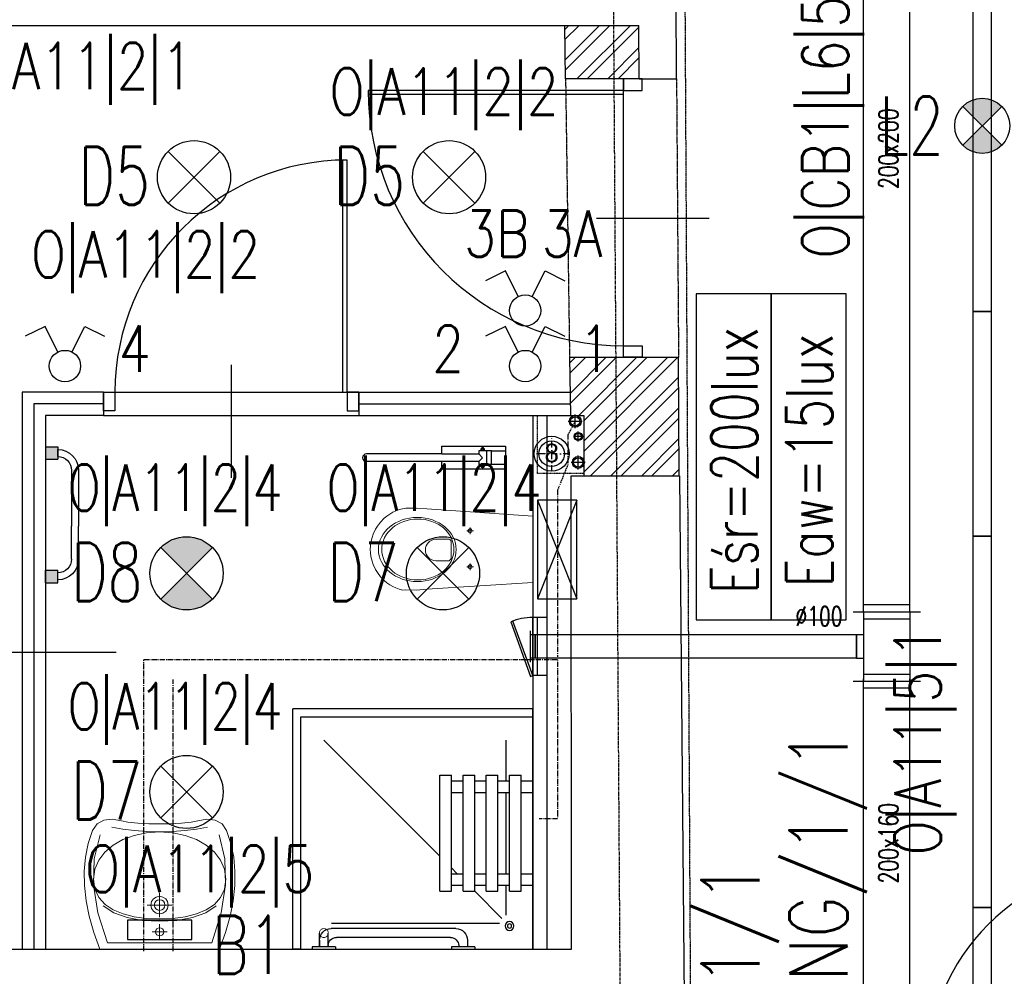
# Model space of a CAD drawing. Header units: inches. Extents: x -281236 to -70395, y 38777 to 102341.
# Tile 153 of 244: x -142470 to -142046, y 59903 to 60315. Entities that reach past the tile are written whole.
import ezdxf
from ezdxf.enums import TextEntityAlignment as Align

# ---------------------------------------------------------------- set-up
doc = ezdxf.new("R2010")
doc.units = ezdxf.units.IN
doc.header["$MEASUREMENT"] = 0
for name, pattern in [('00-inst$0$DASHDOT', [1, 0.5, -0.25, 0, -0.25]), ('CENTER', [2, 1.25, -0.25, 0.25, -0.25]), ('DASHDOT', [1, 0.5, -0.25, 0, -0.25]), ('DASHED', [0.75, 0.5, -0.25]), ('DASHED2', [0.375, 0.25, -0.125]), ('DIVIDE', [31.75, 12.7, -6.35, 0, -6.35, 0, -6.35])]:
    doc.linetypes.add(name, pattern=pattern)
doc.layers.get('0').update_dxf_attribs({"color": 101})
for name, color, linetype in [('Drz---drzwi', 5, 'Continuous'), ('E-90', 6, 'Continuous'), ('E35', 6, 'Continuous'), ('E50', 3, 'Continuous'), ('Ins-kan', 54, 'Continuous'), ('Ins-went', 141, 'Continuous'), ('Ins-wod', 152, 'Continuous'), ('Mw-wc-rury', 160, 'DASHDOT'), ('Os-osie glowne', 8, 'CENTER'), ('piony_K_nr', 240, 'Continuous'), ('Sc-cegla pelna', 32, 'Continuous'), ('Sc-cegla pelna-hatch', 8, 'Continuous'), ('Sc-gazobeton', 45, 'Continuous'), ('Sc-gk', 120, 'Continuous'), ('Sc-gk-hatch', 8, 'Continuous'), ('Sc-nad', 5, 'DASHED2'), ('Sc-nadproza kon', 5, 'DASHED2'), ('stelaż_wc', 64, 'Continuous'), ('Suf-widok', 8, 'Continuous'), ('W-otwor-strop', 126, 'Continuous'), ('Wyp-grzejniki', 56, 'Continuous'), ('Wyp-meble', 155, 'Continuous'), ('Wyp-sanitar', 131, 'Continuous')]:
    doc.layers.add(name, color=color, linetype=linetype)
doc.styles.add('ROMANS', font='romans', dxfattribs={"width": 0.85})
doc.styles.add('tab-bud$0$ROMANS', font='romans', dxfattribs={"width": 0.7})
doc.styles.add('TYTUL2', font='ARIAL.TTF')
doc.linetypes.add('BATTING', pattern='A,0.0001,-0.1,[134,ltypeshp.shx,S=0.1,R=0,X=-0.1,Y=0],-0.2,[134,ltypeshp.shx,S=0.1,R=180,X=0.1,Y=0],-0.1', length=0.4001)
pattern_1 = [(45, (2.823071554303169e-09, 7.275957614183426e-12), (-6.629126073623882, 6.629126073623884), []), (45, (4.419417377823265, 7.275957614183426e-12), (-6.629126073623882, 6.629126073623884), [])]

# ---------------------------------------------------------------- blocks, each defined once
blk = doc.blocks.new('_0630_BRODZIK_NIEPELNOSPRAWNI')
for p, q in [((27.5145487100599, -5), (27.5145487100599, 0)), ((32.5145487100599, -5), (32.5145487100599, 0)), ((67.5145487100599, -5.000000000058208), (67.5145487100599, -5.820766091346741e-11)), ((72.5145487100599, -5.000000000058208), (72.5145487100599, -5.820766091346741e-11)), ((25.0145487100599, -10), (25.0145487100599, -5)), ((25.0145487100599, -5), (75.0145487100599, -5)), ((75.0145487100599, -10), (75.0145487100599, -5)), ((27.5145487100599, -11.55817966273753), (14.61417230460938, -11.55817966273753)), ((25.0145487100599, -10), (75.0145487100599, -10)), ((27.5145487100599, -15), (27.5145487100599, -10)), ((32.5145487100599, -15), (32.5145487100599, -10)), ((67.5145487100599, -11.55817966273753), (32.5145487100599, -11.55817966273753)), ((67.5145487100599, -15.00000000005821), (67.5145487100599, -10.00000000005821)), ((72.5145487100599, -15.00000000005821), (72.5145487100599, -10.00000000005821)), ((90.02909742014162, -11.55817966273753), (72.5145487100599, -11.55817966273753)), ((11.24549740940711, -86.65147187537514), (11.24549740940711, -14.30211374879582)), ((25.0145487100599, -25.01347514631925), (13.26359198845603, -13.26302274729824)), ((25.0145487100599, -20), (25.0145487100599, -15)), ((25.0145487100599, -15), (75.0145487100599, -15)), ((75.0145487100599, -20), (75.0145487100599, -15)), ((25.0145487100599, -20), (75.0145487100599, -20)), ((27.5145487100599, -25), (27.5145487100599, -20)), ((32.5145487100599, -25), (32.5145487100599, -20)), ((67.5145487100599, -25.00000000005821), (67.5145487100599, -20.00000000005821)), ((72.5145487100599, -25.00000000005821), (72.5145487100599, -20.00000000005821)), ((1.049999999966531, -25), (0.04999999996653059, -25)), ((1.049999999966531, -25), (1.049999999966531, -35)), ((25.0145487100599, -30), (25.0145487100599, -25)), ((25.0145487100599, -25), (75.0145487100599, -25)), ((75.0145487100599, -30), (75.0145487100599, -25)), ((3.849999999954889, -28.10000000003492), (1.049999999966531, -28.10000000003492)), ((1.549999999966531, -31.90000000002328), (1.049999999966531, -31.90000000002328)), ((8.849999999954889, -33.10000000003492), (8.849999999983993, -86.90000000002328)), ((25.0145487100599, -30), (75.0145487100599, -30)), ((27.5145487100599, -35), (27.5145487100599, -30)), ((32.50521209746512, -35), (32.50521209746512, -30)), ((32.5145487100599, -32.51315326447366), (32.50521209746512, -32.50381705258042)), ((32.5145487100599, -35), (32.5145487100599, -30)), ((35.00150217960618, -35), (32.5145487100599, -32.51315326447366)), ((67.5145487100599, -35.00000000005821), (67.5145487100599, -30.00000000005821)), ((72.5145487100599, -35.00000000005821), (72.5145487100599, -30.00000000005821)), ((1.049999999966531, -35), (0.04999999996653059, -35)), ((5.049999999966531, -35.40000000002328), (5.049999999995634, -84.60000000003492)), ((25.0145487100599, -40), (25.0145487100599, -35)), ((25.0145487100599, -35), (75.0145487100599, -35)), ((75.0145487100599, -40), (75.0145487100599, -35)), ((25.0145487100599, -40), (75.0145487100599, -40)), ((90.02909742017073, -90.02523358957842), (40.00171677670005, -40)), ((1.049999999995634, -85.00000000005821), (0.04999999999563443, -85.00000000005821)), ((1.049999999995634, -85.00000000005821), (1.049999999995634, -95.00000000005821)), ((1.049999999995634, -88.10000000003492), (6.949999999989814, -88.07500000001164)), ((1.549999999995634, -88.10000000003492), (1.049999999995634, -88.10000000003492)), ((1.049999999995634, -91.90000000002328), (6.949999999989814, -91.92500000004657)), ((3.849999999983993, -91.90000000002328), (1.049999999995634, -91.90000000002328))]:
    blk.add_line(p, q)
blk.add_lwpolyline([(0, 0), (100.0000000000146, 0), (100.0000000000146, -100), (0, -100)], close=True)
at = {"linetype": 'DASHED', "ltscale": 0.5}
blk.add_lwpolyline([(103.5000000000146, 0), (103.5000000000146, -103.5), (0, -103.5)], dxfattribs=at)
for points in [[(100.0000000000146, 0), (103.5000000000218, 0)], [(1.049999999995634, -95.00000000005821), (0.0458230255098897, -95.00048435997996)], [(0, -100), (0, -103.5)]]:
    blk.add_lwpolyline(points)
at = {"const_width": 0.35}
blk.add_lwpolyline([(6.949999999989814, -88.07500000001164, 1), (6.949999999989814, -91.92500000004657, 1)], format="xyb", close=True, dxfattribs=at)
for radius in [1.900505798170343, 0.900505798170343]:
    blk.add_circle((9.999999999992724, -10.0000000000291), radius)
for centre, radius, start, end in [((3.849999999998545, -33.10000000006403), 5, 0, 90), ((1.550000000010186, -35.40000000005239), 3.5, 0, 90), ((1.549999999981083, -84.60000000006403), 3.5, 270, 0), ((3.849999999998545, -86.90000000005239), 5, 270, 0)]:
    blk.add_arc(centre, radius, start, end)
blk = doc.blocks.new('_0630_UMYWALKA_NIEPEŁNOSPRAWNY')
at = {"lineweight": 0}
for points in [[(0, -54.0117386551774), (4.599899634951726, -54.03674748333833), (9.416254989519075, -54.29201000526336), (13.64059101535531, -54.72405907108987), (16.46227673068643, -55.27985871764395), (20.39814885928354, -56.01028897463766), (23.99252112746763, -55.5847077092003), (26.92674656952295, -53.96646405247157), (28.8839029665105, -51.11890713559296), (30.72118946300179, -45.50830589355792), (31.91600778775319, -39.68512961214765), (32.47223862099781, -33.64420405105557), (32.39333145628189, -27.38078615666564), (31.68402934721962, -20.88927050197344), (30.34691941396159, -14.16534522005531), (28.38674471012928, -7.203836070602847), (25.80695472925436, 0), (0, 0), (-25.80729967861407, 0), (-28.38717589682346, -7.203836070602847), (-30.34747995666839, -14.16534522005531), (-31.68441741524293, -20.88927050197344), (-32.39406447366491, -27.38078615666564), (-32.47279916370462, -33.64420405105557), (-31.91665456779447, -39.68512961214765), (-30.72183624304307, -45.50830589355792), (-28.88454974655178, -51.11890713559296), (-26.92726399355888, -53.96646405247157), (-23.99286607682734, -55.5847077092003), (-20.39892499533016, -56.01028897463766), (-16.46270791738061, -55.27985871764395), (-13.6410222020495, -54.72405907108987), (-9.417117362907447, -54.29201000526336), (-4.600330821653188, -54.03674748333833), (0, -54.0117386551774)], [(0, -5.72486571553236), (0.6799814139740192, -5.862845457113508), (1.236643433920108, -6.238409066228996), (1.612207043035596, -6.795071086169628), (1.750617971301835, -7.475483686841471), (1.612207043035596, -8.155896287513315), (1.236643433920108, -8.712558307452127), (0.6799814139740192, -9.088121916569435), (0, -9.226532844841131), (-0.6804126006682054, -9.088121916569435), (-1.237074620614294, -8.712558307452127), (-1.613069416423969, -8.155896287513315), (-1.751049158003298, -7.475483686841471), (-1.613069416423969, -6.795071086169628), (-1.237074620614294, -6.238409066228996), (-0.6804126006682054, -5.862845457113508), (0, -5.72486571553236)], [(0, -15.26228416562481), (1.45741102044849, -15.55764704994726), (2.65007341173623, -16.3631037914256), (3.455530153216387, -17.55576618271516), (3.75132422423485, -19.01360838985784), (3.455530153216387, -20.47145059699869), (2.65007341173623, -21.66411298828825), (1.45741102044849, -22.46913854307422), (0, -22.76493261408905), (-1.458273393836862, -22.46913854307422), (-2.650935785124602, -21.66411298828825), (-3.455961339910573, -20.47145059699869), (-3.751755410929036, -19.01360838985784), (-3.455961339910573, -17.55576618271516), (-2.650935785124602, -16.3631037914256), (-1.458273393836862, -15.55764704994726), (0, -15.26228416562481)], [(0, -16.7127961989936), (0.8938500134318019, -16.89389460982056), (1.62557383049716, -17.38803455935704), (2.119282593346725, -18.11932718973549), (2.300812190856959, -19.01360838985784), (2.119282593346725, -19.90788958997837), (1.62557383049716, -20.63918222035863), (0.8938500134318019, -21.13289098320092), (0, -21.31442058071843), (-0.8942812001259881, -21.13289098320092), (-1.626005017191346, -20.63918222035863), (-2.119713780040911, -19.90788958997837), (-2.301243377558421, -19.01360838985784), (-2.119713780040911, -18.11932718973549), (-1.626005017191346, -17.38803455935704), (-0.8942812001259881, -16.89389460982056), (0, -16.7127961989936)]]:
    blk.add_lwpolyline(points, close=True, dxfattribs=at)
for points in [[(25.67371804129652, -49.28205182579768), (28.13622524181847, -38.98402005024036), (28.45228508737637, -27.73996467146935), (26.58697145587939, -15.64647150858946), (22.50665178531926, -2.800988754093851), (0, -2.800988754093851), (-22.50729856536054, -2.800988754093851), (-26.5875751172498, -15.64647150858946), (-28.45275939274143, -27.73996467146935), (-28.13691514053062, -38.98402005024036), (-25.67414922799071, -49.28205182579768)], [(0, -10.72835609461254), (0, -4.223042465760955)], [(-3.252872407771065, -7.475483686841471), (3.252441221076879, -7.475483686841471)], [(-24.25731287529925, -18.74152958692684), (-19.75102387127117, -15.71287425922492), (-14.00796207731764, -13.62765541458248), (-7.309045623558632, -12.42335098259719), (0.06597156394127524, -12.03571414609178), (7.440557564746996, -12.42335098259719), (14.13947401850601, -13.62765541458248), (19.88244957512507, -15.71287425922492), (24.38878169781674, -18.74152958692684)], [(-28.44758515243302, -30.13650030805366), (-27.85733368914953, -25.83196355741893), (-26.16923778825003, -22.21948144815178), (-23.50734986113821, -19.26197192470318), (-19.99585167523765, -16.9240776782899), (-15.75858004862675, -15.16871665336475), (-10.91980298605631, -13.9596691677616), (-5.60370225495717, -13.26114672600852), (0.06597156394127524, -13.03606727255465), (5.73521419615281, -13.26114672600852), (11.05174611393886, -13.9596691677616), (15.8905231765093, -15.16871665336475), (20.12736361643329, -16.9240776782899), (23.63894803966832, -19.26197192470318), (26.30066349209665, -22.21948144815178), (27.98875939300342, -25.83196355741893), (28.5794851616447, -30.13650030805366)], [(-0.0004311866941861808, -24.2645999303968), (-0.0004311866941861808, -13.76261684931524)], [(5.341109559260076, -19.01360838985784), (-5.341540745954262, -19.01360838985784)], [(-28.44758515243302, -30.13650030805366), (-27.86082630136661, -34.41559704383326), (-26.18187155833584, -38.32602915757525), (-23.53291923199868, -41.80570576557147), (-20.03616763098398, -44.79253598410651), (-15.81377194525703, -47.22356655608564), (-10.98793048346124, -49.03713778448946), (-5.681315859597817, -50.17115878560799), (-0.01509153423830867, -50.56310748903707), (5.658031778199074, -50.17115878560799), (10.98361861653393, -49.03713778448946), (15.83490009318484, -47.22356655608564), (20.08683206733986, -44.79253598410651), (23.6135080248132, -41.80570576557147), (26.28815907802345, -38.32602915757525), (27.98530989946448, -34.41559704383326), (28.5794851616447, -30.13650030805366)], [(20.64392527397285, -52.50560353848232), (15.93666015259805, -51.6337440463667), (10.85555616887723, -51.0779443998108), (5.511428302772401, -50.7403252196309), (0.01509153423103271, -50.52343831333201), (-5.481245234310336, -50.7403252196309), (-10.82537310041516, -51.0779443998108), (-15.90647708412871, -51.6337440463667), (-20.61369908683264, -52.50560353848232)]]:
    blk.add_lwpolyline(points, dxfattribs=at)
at = {"lineweight": 0, "const_width": 0.2824945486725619}
for points in [[(-0.1276312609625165, -20.35201188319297), (-0.1276312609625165, -20.35201188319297)], [(-0.07459529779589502, -21.39332774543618), (-0.07459529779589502, -21.39332774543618)]]:
    blk.add_lwpolyline(points, dxfattribs=at)
blk = doc.blocks.new('_0630_DRZWI_100')
at = {"ltscale": 25}
for p, q in [((-4, -5), (-4, 0)), ((-4, 0), (-4, -5)), ((4, 0), (-4, 0)), ((4, -5), (4, 0)), ((4, -5), (4, 0)), ((-4, -105), (-4, -5)), ((-4, -5), (4, -5)), ((-15.69999999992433, -55), (32.89999999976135, -55)), ((-4, -105), (4, -105)), ((-4, -110), (-4, -105)), ((4, -105), (4, -110)), ((4, -105), (4, -110)), ((4, -110), (-4, -110))]:
    blk.add_line(p, q, dxfattribs=at)
at = {"ltscale": 7}
for p, q in [((-4, -5), (-104, -4.999999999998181)), ((-4, -6.799999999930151), (-103.9837986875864, -6.799999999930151))]:
    blk.add_line(p, q, dxfattribs=at)
blk.add_arc((-4, -5), 100, 180, 270)
blk = doc.blocks.new('_GJKHGJ')
at = {"ltscale": 25}
for p, q in [((-8, -5), (-8, 0)), ((-8, 0), (-8, -5)), ((0, 0), (-8, 0)), ((0, -5), (0, 0)), ((0, -5), (0, 0)), ((-8, -115), (-7.999999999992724, -4.999999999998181)), ((-8, -5), (0, -5)), ((-19.69999999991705, -60), (28.89999999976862, -60)), ((-8, -115), (0, -115)), ((-8, -120), (-8, -115)), ((0, -115), (0, -120)), ((0, -115), (0, -120)), ((0, -120), (-8, -120))]:
    blk.add_line(p, q, dxfattribs=at)
at = {"ltscale": 7}
for p, q in [((-8, -5), (-118, -4.999999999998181)), ((-8, -6.799999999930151), (-117.985271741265, -6.799999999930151))]:
    blk.add_line(p, q, dxfattribs=at)
blk.add_arc((-8, -5), 110, 180, 270)
blk = doc.blocks.new('_0630_WC_NIEPEŁNOSPRAWNY')
at = {"lineweight": 0}
for p, q in [((-14.26044946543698, 0), (-17.49471912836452, -45.69999999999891)), ((-14.26044946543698, 0), (14.26044946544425, 0)), ((14.26044946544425, 0), (17.1525273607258, -45.70464459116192)), ((-8.009799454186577, -26.98395776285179), (-9.420152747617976, -26.98395776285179)), ((-8.009799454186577, -26.98395776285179), (-8.009799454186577, -25.53926559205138)), ((-8.009799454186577, -26.98395776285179), (-6.526574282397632, -26.98395776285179)), ((-8.009799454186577, -26.98395776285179), (-8.009799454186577, -28.40553939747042)), ((7.490200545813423, -26.98395776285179), (6.079847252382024, -26.98395776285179)), ((7.490200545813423, -26.98395776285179), (7.490200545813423, -25.53926559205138)), ((7.490200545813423, -26.98395776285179), (8.973425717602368, -26.98395776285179)), ((7.490200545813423, -26.98395776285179), (7.490200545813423, -28.40553939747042)), ((-4.440070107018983, -36.51248908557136), (-4.440070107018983, -41.76659104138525)), ((-3.49908735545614, -35.21439024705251), (4.000928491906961, -35.21439024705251)), ((4.941911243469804, -36.51248908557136), (4.941911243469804, -41.76659104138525)), ((-17.49471912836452, -45.69999999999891), (-17.82067442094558, -50.14040847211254)), ((17.1525273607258, -45.70464459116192), (17.52067442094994, -50.14040847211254)), ((-17.82067442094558, -50.14040847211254), (-17.76542065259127, -54.69174354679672)), ((17.52067442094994, -50.14040847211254), (17.46542065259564, -54.69174354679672)), ((-17.76542065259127, -54.69174354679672), (-17.50824460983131, -56.08355764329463)), ((17.46542065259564, -54.69174354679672), (17.50824460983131, -56.08355764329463)), ((-17.50824460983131, -56.08355764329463), (-17.11556934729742, -57.5270070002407)), ((-17.11556934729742, -57.5270070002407), (-16.60128430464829, -58.93290689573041)), ((-16.60128430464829, -58.93290689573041), (-15.96901805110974, -60.29133791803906)), ((16.60128430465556, -58.93290689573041), (15.96901805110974, -60.29133791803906)), ((17.1155693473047, -57.5270070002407), (16.60128430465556, -58.93290689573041)), ((17.50824460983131, -56.08355764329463), (17.1155693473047, -57.5270070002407)), ((-15.96901805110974, -60.29133791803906), (-15.22323157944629, -61.59271557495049)), ((-15.22323157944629, -61.59271557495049), (-14.36918683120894, -62.82785791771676)), ((-14.36918683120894, -62.82785791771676), (-13.41290957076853, -63.98805032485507)), ((14.36918683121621, -62.82785791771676), (13.41290957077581, -63.98805032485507)), ((15.22323157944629, -61.59271557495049), (14.36918683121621, -62.82785791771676)), ((15.96901805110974, -60.29133791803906), (15.22323157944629, -61.59271557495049)), ((-13.41290957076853, -63.98805032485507), (-11.77135984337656, -65.59644362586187)), ((-11.77135984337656, -65.59644362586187), (-10.00146959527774, -66.94005631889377)), ((-10.00146959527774, -66.94005631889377), (-8.710203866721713, -67.72472016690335)), ((-8.710203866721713, -67.72472016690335), (-6.538240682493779, -68.77378328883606)), ((8.710203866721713, -67.72472016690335), (6.538240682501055, -68.77378328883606)), ((10.00146959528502, -66.94005631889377), (8.710203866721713, -67.72472016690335)), ((11.77135984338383, -65.59644362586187), (10.00146959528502, -66.94005631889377)), ((13.41290957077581, -63.98805032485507), (11.77135984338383, -65.59644362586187)), ((-6.538240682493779, -68.77378328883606), (-5.069820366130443, -69.2455219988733)), ((-5.069820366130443, -69.2455219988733), (-3.019381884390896, -69.72479742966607)), ((-3.019381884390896, -69.72479742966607), (-1.515462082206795, -69.92252014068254)), ((-1.515462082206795, -69.92252014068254), (0, -69.99537917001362)), ((1.515462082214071, -69.92252014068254), (0, -69.99537917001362)), ((3.019381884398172, -69.72479742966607), (1.515462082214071, -69.92252014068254)), ((5.069820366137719, -69.2455219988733), (3.019381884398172, -69.72479742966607)), ((6.538240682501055, -68.77378328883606), (5.069820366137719, -69.2455219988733))]:
    blk.add_line(p, q, dxfattribs=at)
for centre, radius, start, end in [((-3.244368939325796, -36.38913916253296), 1.202046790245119, 102.2339496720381, 185.8898644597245), ((3.746210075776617, -36.38913916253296), 1.20204679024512, 354.1101355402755, 77.7660503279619), ((0.2509205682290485, -41.5369819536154), 4.696606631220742, 182.8022099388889, 357.197790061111)]:
    blk.add_arc(centre, radius, start, end, dxfattribs=at)
for centre, major_axis, ratio, start_param in [((-8.009799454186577, -26.98395776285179), (0.5985531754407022, 0.5985531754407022), 0.999999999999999, 5.497787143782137), ((7.490200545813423, -26.98395776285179), (0.598553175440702, 0.5985531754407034), 0.9999999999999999, 5.497787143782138)]:
    blk.add_ellipse(centre, major_axis=major_axis, ratio=ratio, start_param=start_param, end_param=11.78097245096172, dxfattribs=at)
for centre, major_axis, ratio in [((0.05375849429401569, -49.75009780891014), (0, -16.75), 0.8235294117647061), ((0.05375849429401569, -49.50009780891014), (0, -15.54479430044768), 0.845174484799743)]:
    blk.add_ellipse(centre, major_axis=major_axis, ratio=ratio, dxfattribs=at)
blk = doc.blocks.new('_gslkflhklgj')
at = {"linetype": '00-inst$0$DASHDOT', "ltscale": 5}
for p, q in [((2.764863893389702e-10, -7.499999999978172), (-2.983142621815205e-10, 7.500000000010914)), ((7.499999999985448, 3.074092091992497e-10), (-7.500000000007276, -2.801243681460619e-10))]:
    blk.add_line(p, q, dxfattribs=at)
for centre, radius in [((-1.455191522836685e-11, 1.637090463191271e-11), 7.5), ((0, 0), 5.5)]:
    blk.add_circle(centre, radius)
blk = doc.blocks.new('rewizja')
at = {"layer": 'Wyp-meble'}
for p, q in [((-25.0000000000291, 5.999999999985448), (-25, -2.91038304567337e-11)), ((-25.0000000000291, 6), (-5.820766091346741e-11, 6)), ((-2.91038304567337e-11, 5.999999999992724), (0, 0)), ((-25, 3.999999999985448), (-25, 1.999999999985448)), ((0, 1.999999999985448), (-25, 1.999999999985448)), ((0, -1.455191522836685e-11), (-25, -1.455191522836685e-11))]:
    blk.add_line(p, q, dxfattribs=at)
blk.add_lwpolyline([(-23.15029537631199, -9.490196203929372), (0.3420201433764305, -0.9396926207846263), (0, 0), (-23.49231551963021, -8.550503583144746)], close=True, dxfattribs=at)
blk.add_arc((-2.91038304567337e-11, -1.455191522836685e-11), 25, 180, 202.2924427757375, dxfattribs=at)
blk = doc.blocks.new('pion_woda')
at = {"layer": 'Ins-wod'}
for p, q in [((3, 0), (-3, 0)), ((0, 3), (0, -3))]:
    blk.add_line(p, q, dxfattribs=at)
for centre, radius in [((0, 0.02268880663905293), 2.550088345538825), ((0, 0), 2)]:
    blk.add_circle(centre, radius, dxfattribs=at)
blk = doc.blocks.new('pion_mały')
at = {"layer": 'Ins-wod'}
for p, q in [((0, 2.084117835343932), (0, -2.115882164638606)), ((2.100000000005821, -0.01588216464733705), (-2.099999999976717, -0.01588216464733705))]:
    blk.add_line(p, q, dxfattribs=at)
for centre, radius in [((0, 0), 1.785061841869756), ((0, -0.01588216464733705), 1.399999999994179)]:
    blk.add_circle(centre, radius, dxfattribs=at)
blk = doc.blocks.new('barierka_stojąca')
at = {"layer": 'Wyp-sanitar'}
for p, q in [((0, -27.40622834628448), (0, 0)), ((0, 0), (9.973803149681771, 0)), ((1.994850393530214, -5.984401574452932), (1.994850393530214, 0)), ((1.994850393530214, 0), (7.978952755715, 0)), ((7.978952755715, 0), (7.978952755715, -5.984401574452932)), ((9.973803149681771, 0), (9.973803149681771, -27.40622834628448)), ((7.978952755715, -5.984401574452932), (1.994850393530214, -5.984401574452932)), ((1.994850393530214, -6.001755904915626), (1.994850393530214, -11.47001574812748)), ((2.026118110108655, -8.162370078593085), (7.981795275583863, -8.162370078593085)), ((7.979102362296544, -6.001755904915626), (7.97910236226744, -11.45945338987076)), ((0.6539291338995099, -9.743559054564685), (0.6512362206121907, -9.79906299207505)), ((0.6512362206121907, -9.79906299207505), (0.6539291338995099, -9.854118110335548)), ((0.6621574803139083, -9.689700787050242), (0.6539291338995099, -9.743559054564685)), ((0.6539291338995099, -9.854118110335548), (0.6621574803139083, -9.907976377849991)), ((0.6754724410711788, -9.63763779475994), (0.6621574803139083, -9.689700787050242)), ((0.6621574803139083, -9.907976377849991), (0.6754724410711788, -9.959740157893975)), ((0.6938740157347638, -9.587968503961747), (0.6754724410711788, -9.63763779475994)), ((0.6754724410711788, -9.959740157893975), (0.6938740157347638, -10.00970866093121)), ((0.7166141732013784, -9.540393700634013), (0.6938740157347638, -9.587968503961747)), ((0.6938740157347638, -10.00970866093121), (0.7166141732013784, -10.05698425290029)), ((0.743842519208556, -9.49581102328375), (0.7166141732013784, -9.540393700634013)), ((0.7166141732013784, -10.05698425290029), (0.743842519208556, -10.10186614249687)), ((0.7751102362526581, -9.453921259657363), (0.743842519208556, -9.49581102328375)), ((0.743842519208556, -10.10186614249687), (0.7751102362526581, -10.14360629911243)), ((0.8104173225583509, -9.415622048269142), (0.7751102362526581, -9.453921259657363)), ((0.7751102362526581, -10.14360629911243), (0.8104173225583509, -10.18235433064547)), ((0.8487165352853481, -9.380314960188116), (0.8104173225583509, -9.415622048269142)), ((0.8104173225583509, -10.18235433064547), (0.8487165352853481, -10.21721259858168)), ((0.8906062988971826, -9.349047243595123), (0.8487165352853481, -9.380314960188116)), ((0.8487165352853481, -10.21721259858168), (0.8906062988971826, -10.24848031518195)), ((0.9351889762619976, -9.321818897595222), (0.8906062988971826, -9.349047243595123)), ((0.8906062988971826, -10.24848031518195), (0.9351889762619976, -10.27570866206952)), ((0.9827637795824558, -9.299078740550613), (0.9351889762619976, -9.321818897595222)), ((0.9351889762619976, -10.27570866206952), (0.9827637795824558, -10.29874803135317)), ((1.032433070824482, -9.280677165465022), (0.9827637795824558, -9.299078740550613)), ((0.9827637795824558, -10.29874803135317), (1.032433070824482, -10.3170000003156)), ((1.084496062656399, -9.267362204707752), (1.032433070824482, -9.280677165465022)), ((1.032433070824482, -10.3170000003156), (1.084496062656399, -10.33046456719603)), ((1.138354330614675, -9.259133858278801), (1.084496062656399, -9.267362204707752)), ((1.084496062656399, -10.33046456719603), (1.138354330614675, -10.33869291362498)), ((1.193858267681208, -9.256440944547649), (1.138354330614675, -9.259133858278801)), ((1.193858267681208, -9.256440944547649), (1.193858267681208, -9.256440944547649)), ((1.215850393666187, -9.051031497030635), (1.215850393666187, -10.54709448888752)), ((1.714338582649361, -9.051031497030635), (1.215850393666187, -9.051031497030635)), ((1.215850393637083, -9.40514960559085), (1.714338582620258, -9.40514960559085)), ((1.215850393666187, -10.19282677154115), (1.714338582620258, -10.19282677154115)), ((1.215850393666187, -10.54709448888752), (1.714338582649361, -10.54709448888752)), ((1.714338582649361, -10.54709448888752), (1.714338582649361, -9.051031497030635)), ((1.994850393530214, -11.47001574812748), (3.339062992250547, -11.47001574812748)), ((3.339062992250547, -11.47001574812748), (5.039338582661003, -9.84140157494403)), ((3.339062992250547, -27.40622834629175), (3.339062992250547, -11.47001574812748)), ((5.039338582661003, -9.84140157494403), (6.632196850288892, -11.45945338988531)), ((6.632196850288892, -11.45945338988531), (6.632196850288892, -27.40652755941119)), ((6.632196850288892, -11.45945338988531), (7.97910236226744, -11.45945338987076)), ((8.261858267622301, -9.051031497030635), (8.261858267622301, -10.54709448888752)), ((8.760346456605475, -9.051031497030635), (8.261858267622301, -9.051031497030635)), ((8.760346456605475, -9.405149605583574), (8.261858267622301, -9.40514960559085)), ((8.760346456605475, -10.19282677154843), (8.261858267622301, -10.19282677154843)), ((8.261858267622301, -10.54709448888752), (8.760346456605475, -10.54709448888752)), ((8.760346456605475, -10.54709448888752), (8.760346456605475, -9.051031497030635)), ((8.782338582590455, -9.256440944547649), (8.782338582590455, -9.256440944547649)), ((8.782338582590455, -9.256440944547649), (8.83739370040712, -9.259133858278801)), ((8.83739370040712, -9.259133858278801), (8.891251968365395, -9.267362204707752)), ((8.891251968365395, -10.33046456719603), (8.83739370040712, -10.33869291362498)), ((8.891251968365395, -9.267362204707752), (8.943015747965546, -9.280677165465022)), ((8.943015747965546, -10.3170000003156), (8.891251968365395, -10.33046456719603)), ((8.943015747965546, -9.280677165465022), (8.992984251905, -9.299078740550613)), ((8.992984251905, -10.29874803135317), (8.943015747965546, -10.3170000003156)), ((8.992984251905, -9.299078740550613), (9.040259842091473, -9.321818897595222)), ((9.040259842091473, -10.27570866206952), (8.992984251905, -10.29874803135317)), ((9.040259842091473, -9.321818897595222), (9.085141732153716, -9.349047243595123)), ((9.085141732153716, -10.24848031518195), (9.040259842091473, -10.27570866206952)), ((9.085141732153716, -9.349047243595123), (9.126881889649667, -9.380314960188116)), ((9.126881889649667, -10.21721259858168), (9.085141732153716, -10.24848031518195)), ((9.126881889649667, -9.380314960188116), (9.165629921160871, -9.415622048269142)), ((9.165629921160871, -10.18235433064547), (9.126881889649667, -10.21721259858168)), ((9.165629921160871, -9.415622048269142), (9.200488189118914, -9.453921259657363)), ((9.200488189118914, -10.14360629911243), (9.165629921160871, -10.18235433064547)), ((9.200488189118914, -9.453921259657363), (9.231755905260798, -9.49581102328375)), ((9.231755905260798, -10.10186614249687), (9.200488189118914, -10.14360629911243)), ((9.231755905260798, -9.49581102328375), (9.258984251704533, -9.540393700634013)), ((9.258984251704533, -10.05698425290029), (9.231755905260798, -10.10186614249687)), ((9.258984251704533, -9.540393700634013), (9.282023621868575, -9.587968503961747)), ((9.282023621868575, -10.00970866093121), (9.258984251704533, -10.05698425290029)), ((9.282023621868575, -9.587968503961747), (9.300275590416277, -9.63763779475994)), ((9.300275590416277, -9.959740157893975), (9.282023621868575, -10.00970866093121)), ((9.300275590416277, -9.63763779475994), (9.31374015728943, -9.689700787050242)), ((9.31374015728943, -9.907976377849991), (9.300275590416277, -9.959740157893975)), ((9.31374015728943, -9.689700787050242), (9.321968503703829, -9.743559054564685)), ((9.321968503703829, -9.854118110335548), (9.31374015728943, -9.907976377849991)), ((9.321968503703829, -9.743559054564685), (9.324960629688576, -9.79906299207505)), ((9.324960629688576, -9.79906299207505), (9.321968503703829, -9.854118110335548)), ((3.339062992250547, -27.40622834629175), (0, -27.40622834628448)), ((3.339062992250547, -27.40622834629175), (3.339062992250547, -59.86690551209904)), ((9.973803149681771, -27.40622834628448), (6.64177165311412, -27.40622834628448)), ((6.64177165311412, -27.40622834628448), (6.64177165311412, -59.86690551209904))]:
    blk.add_line(p, q, dxfattribs=at)
blk.add_arc((4.990417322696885, -59.86690551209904), 1.651354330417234, 180, 0, dxfattribs=at)
blk = doc.blocks.new('g-1')
at = {"layer": 'Wyp-grzejniki', "ltscale": 10}
h = blk.add_hatch(color=256, dxfattribs=at)
h.paths.add_polyline_path([(0.04198095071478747, 0), (-5.358019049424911, 9.888899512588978e-07), (-5.358020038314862, -5.399999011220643), (0.04197996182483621, -5.400000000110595)])
edge = h.paths.add_edge_path(flags=16)
edge.add_line((-5.358019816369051, -4.20012131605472), (-5.358019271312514, -1.199876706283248))
blk.add_hatch(color=256, dxfattribs=at).paths.add_polyline_path([(-0.01600215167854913, -58.58515187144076), (-0.0160011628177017, -53.18515187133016), (-5.416001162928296, -53.18515088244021), (-5.416002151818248, -58.58515088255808)])
at = {"layer": 'Wyp-grzejniki'}
for p, q in [((-5.400000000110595, 9.888899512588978e-07), (-5.400000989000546, -5.399999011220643)), ((0, 0), (-5.400000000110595, 9.888899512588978e-07)), ((0, 0), (-9.888899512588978e-07, -5.400000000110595)), ((-5.400000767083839, -4.20012131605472), (-5.400000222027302, -1.199876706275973)), ((-5.400000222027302, -1.199876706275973), (-5.400000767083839, -4.20012131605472)), ((-9.888899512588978e-07, -5.400000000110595), (-5.400000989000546, -5.399999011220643)), ((-14.30616789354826, -10.19938590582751, -1.243458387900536e-08), (-14.30617230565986, -34.29257331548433, -1.239034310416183e-08)), ((-11.30616789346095, -10.19938645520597, -1.243458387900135e-08), (-11.30617230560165, -34.29257386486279, -1.239034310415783e-08)), ((-14.30617488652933, -48.38576072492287, -1.236446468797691e-08), (-14.30617230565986, -34.29257331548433, -1.239034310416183e-08)), ((-11.30617488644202, -48.38576127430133, -1.23644646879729e-08), (-11.30617230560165, -34.29257386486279, -1.239034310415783e-08)), ((-5.400010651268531, -58.58515088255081), (-5.400009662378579, -53.18515088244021)), ((-9.662267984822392e-06, -53.18515187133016), (-5.400009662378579, -53.18515088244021)), ((-5.400010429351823, -57.38527318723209), (-5.400009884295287, -54.38502857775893)), ((-1.065115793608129e-05, -58.58515187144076), (-9.662267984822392e-06, -53.18515187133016)), ((-1.065115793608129e-05, -58.58515187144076), (-5.400010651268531, -58.58515088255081))]:
    blk.add_line(p, q, dxfattribs=at)
for centre, radius, start, end in [((-5.306167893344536, -10.19938755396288, -1.243458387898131e-08), 9.00000000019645, 90.5973659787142, 179.9999895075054), ((-5.306167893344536, -10.19938755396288, -1.243458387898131e-08), 6.000000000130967, 90.8960744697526, 179.9999895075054), ((-5.306174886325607, -48.38576237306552, -1.236446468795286e-08), 9.00000000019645, 179.9999895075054, 269.4026135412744), ((-5.306174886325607, -48.38576237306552, -1.236446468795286e-08), 6.000000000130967, 179.9999895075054, 269.1039052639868)]:
    blk.add_arc(centre, radius, start, end, dxfattribs=at)
blk = doc.blocks.new('_0630_DRZWI_90')
at = {"ltscale": 7}
for p, q in [((5, 8), (5, 98)), ((6.799999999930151, 8), (6.799999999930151, 97.98199819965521))]:
    blk.add_line(p, q, dxfattribs=at)
at = {"ltscale": 25}
for p, q in [((50, 19.69999999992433), (50, -28.89999999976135)), ((5, 8), (0, 8)), ((0, 8), (5, 8)), ((0, 0), (0, 8)), ((95, 8), (5, 8)), ((5, 8), (5, 0)), ((95, 8), (95, 0)), ((100, 8), (95, 8)), ((100, 0), (100, 8)), ((5, 0), (0, 0)), ((5, 0), (0, 0)), ((95, 0), (100, 0)), ((95, 0), (100, 0))]:
    blk.add_line(p, q, dxfattribs=at)
at = {"ltscale": 7}
blk.add_arc((5, 8), 90, 0, 90, dxfattribs=at)

msp = doc.modelspace()

# ---------------------------------------------------------------- hatches: boundary and pattern name
at = {"layer": 'E35'}
h = msp.add_hatch(color=256, dxfattribs=at)
edge = h.paths.add_edge_path()
edge.add_arc((-142055.6479489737, 60269.27624767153), 11.87999999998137, 225.0000000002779, 315.00000000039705, ccw=False)
edge.add_line((-142064.0483775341, 60260.875819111), (-142055.6479489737, 60269.27624767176))
edge.add_line((-142055.6479489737, 60269.27624767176), (-142047.2475204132, 60260.8758191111))
edge = h.paths.add_edge_path()
edge.add_arc((-142055.6479489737, 60269.27624767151), 11.87999999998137, 405.00000000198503, 494.9999999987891, ccw=False)
edge.add_line((-142047.2475204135, 60277.67667623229), (-142055.6479489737, 60269.27624767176))
edge.add_line((-142055.6479489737, 60269.27624767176), (-142064.048377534, 60277.67667623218))
h = msp.add_hatch(color=256, dxfattribs=at)
edge = h.paths.add_edge_path()
edge.add_line((-142398.4845427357, 60076.47752709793), (-142387.3476109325, 60087.61445890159))
edge.add_ellipse((-142398.4845427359, 60076.47752709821), major_axis=(-11.1369318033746, -11.13693180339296), ratio=1, start_angle=179.9999999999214, end_angle=269.999999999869)
edge.add_line((-142409.6214745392, 60087.61445890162), (-142398.4845427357, 60076.47752709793))
edge = h.paths.add_edge_path()
edge.add_line((-142387.3476109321, 60065.34059529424), (-142398.4845427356, 60076.47752709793))
edge.add_line((-142398.4845427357, 60076.47752709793), (-142409.6214745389, 60065.34059529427))
edge.add_ellipse((-142398.4845427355, 60076.47752709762), major_axis=(-11.13693180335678, -11.13693180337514), ratio=1, start_angle=359.9999999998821, end_angle=449.9999999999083)
at = {"layer": 'Sc-cegla pelna-hatch'}
h = msp.add_hatch(dxfattribs=at)
h.set_pattern_fill('ANSI32', color=256, scale=25, style=0)
h.set_pattern_definition(pattern_1)
h.paths.add_polyline_path([(-142214.3872870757, 60312.54652945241), (-142235.5136251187, 60312.5465294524), (-142235.1834761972, 60289.54652945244), (-142214.2336340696, 60289.54652945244)])
h.paths.add_polyline_path([(-142203.6490130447, 60312.54652945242), (-142214.3872870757, 60312.54652945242), (-142214.2336340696, 60289.54652945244), (-142203.4954485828, 60289.54652945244)])
h = msp.add_hatch(dxfattribs=at)
h.set_pattern_fill('ANSI32', color=256, scale=25, style=0)
h.set_pattern_definition(pattern_1)
h.paths.add_polyline_path([(-142186.4969091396, 60169.54652945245), (-142213.4319662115, 60169.54652945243), (-142213.0912573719, 60118.5465294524), (-142186.2710302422, 60118.54652945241)])
h.paths.add_polyline_path([(-142227.3197175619, 60144.54652945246), (-142227.319717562, 60118.5465294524), (-142213.0912573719, 60118.5465294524), (-142213.4319662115, 60169.54652945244), (-142233.4609600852, 60169.54652945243), (-142233.1021025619, 60144.54652945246)])

# ---------------------------------------------------------------- linework, layer by layer
at = {"layer": 'E35'}
for p, q in [((-142064.0483775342, 60277.676676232), (-142047.2475204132, 60260.87581911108)), ((-142064.0483775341, 60260.87581911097), (-142047.2475204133, 60277.67667623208)), ((-142406.4000561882, 60258.28045936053), (-142384.1261925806, 60236.0065957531)), ((-142406.4000561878, 60236.00659575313), (-142384.1261925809, 60258.28045936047)), ((-142296.496237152, 60258.28045936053), (-142274.2223735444, 60236.0065957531)), ((-142296.4962371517, 60236.00659575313), (-142274.2223735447, 60258.28045936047)), ((-142261.1167986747, 60206.76225765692), (-142269.6524657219, 60202.48822115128)), ((-142255.5909258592, 60195.72655161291), (-142261.1167986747, 60206.76225765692)), ((-142249.5465254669, 60195.72655161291), (-142244.020652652, 60206.76225765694)), ((-142244.020652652, 60206.76225765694), (-142235.4849856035, 60202.48822115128)), ((-142459.434596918, 60182.86799391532), (-142467.9702639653, 60178.59395740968)), ((-142453.9087241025, 60171.83228787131), (-142459.434596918, 60182.86799391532)), ((-142447.8643237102, 60171.83228787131), (-142442.3384508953, 60182.86799391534)), ((-142442.3384508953, 60182.86799391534), (-142433.8027838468, 60178.59395740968)), ((-142261.1167986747, 60182.86799391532), (-142269.6524657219, 60178.59395740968)), ((-142255.5909258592, 60171.83228787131), (-142261.1167986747, 60182.86799391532)), ((-142249.5465254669, 60171.83228787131), (-142244.020652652, 60182.86799391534)), ((-142244.020652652, 60182.86799391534), (-142235.4849856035, 60178.59395740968)), ((-142409.6214745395, 60087.61445890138), (-142387.3476109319, 60065.34059529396)), ((-142409.6214745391, 60065.34059529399), (-142387.3476109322, 60087.61445890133)), ((-142299.1337103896, 60087.61445890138), (-142276.859846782, 60065.34059529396)), ((-142299.1337103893, 60065.34059529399), (-142276.8598467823, 60087.61445890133)), ((-142825.203094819, 60042.53946284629), (-142428.8751963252, 60042.53946284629)), ((-142409.6214745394, 59993.41529879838), (-142387.3476109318, 59971.14143519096)), ((-142409.6214745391, 59971.14143519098), (-142387.3476109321, 59993.41529879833))]:
    msp.add_line(p, q, dxfattribs=at)
for points in [[(-142051.7979489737, 60189.27624767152), (-142059.4979489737, 60189.27624767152), (-142059.4979489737, 60349.27624767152), (-142051.7979489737, 60349.27624767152)], [(-142051.7979489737, 60092.47624767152), (-142059.4979489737, 60092.47624767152), (-142059.4979489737, 60189.27624767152), (-142051.7979489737, 60189.27624767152)], [(-142051.7979489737, 59932.47624767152), (-142059.4979489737, 59932.47624767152), (-142059.4979489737, 60092.47624767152), (-142051.7979489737, 60092.47624767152)], [(-142051.7979489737, 59835.67624767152), (-142059.4979489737, 59835.67624767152), (-142059.4979489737, 59932.47624767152), (-142051.7979489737, 59932.47624767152)], [(-142396.2391450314, 59918.76957242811), (-142396.2391450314, 59927.04421432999), (-142423.9374608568, 59927.04421432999), (-142423.9374608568, 59918.76957242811)]]:
    msp.add_lwpolyline(points, close=True, dxfattribs=at)
at = {"layer": 'E35', "linetype": 'Continuous', "ltscale": 0.3}
for points in [[(-142146.6030040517, 60056.50571423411), (-142146.6030040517, 60196.8387537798), (-142178.8818542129, 60196.83875378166), (-142178.8818542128, 60056.50571423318)], [(-142114.3241538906, 60056.50571423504), (-142114.3241538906, 60196.83875378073), (-142146.6030040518, 60196.83875378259), (-142146.6030040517, 60056.50571423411)]]:
    msp.add_lwpolyline(points, close=True, dxfattribs=at)
at = {"layer": 'E35'}
for centre, radius in [((-142055.6479489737, 60269.27624767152), 11.87999999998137), ((-142395.2631243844, 60247.14352755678), 15.74999999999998), ((-142285.3593053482, 60247.14352755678), 15.74999999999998), ((-142252.5687256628, 60189.69092356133), 6.750000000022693), ((-142450.8865239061, 60165.79665981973), 6.750000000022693), ((-142252.5687256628, 60165.79665981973), 6.750000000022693), ((-142398.4845427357, 60076.47752709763), 15.74999999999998), ((-142287.9967785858, 60076.47752709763), 15.74999999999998), ((-142398.4845427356, 59982.27836699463), 15.74999999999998)]:
    msp.add_circle(centre, radius, dxfattribs=at)
at = {"layer": 'Ins-went'}
for p, q in [((-142106.8197168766, 60059.9352734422), (-142106.8197168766, 60484.79652945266)), ((-142086.8197168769, 60059.9352734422), (-142086.8197168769, 60484.79652945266)), ((-142111.3197168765, 60059.9352734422), (-142082.3197168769, 60059.9352734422)), ((-142086.8197168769, 60062.93527344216), (-142106.8197168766, 60062.93527344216)), ((-142106.8197168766, 60059.9352734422), (-142106.8197168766, 60029.93527344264)), ((-142086.8197168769, 60059.9352734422), (-142086.8197168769, 60029.93527344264)), ((-142106.8197168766, 60056.93527344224), (-142086.8197168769, 60056.93527344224)), ((-142250.3197168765, 60038.1852734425), (-142250.3197168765, 60051.68527344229)), ((-142248.3197168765, 60049.93527344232), (-142250.3197168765, 60049.93527344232)), ((-142109.8197168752, 60049.93527344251), (-142249.3197168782, 60049.93527344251)), ((-142248.319716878, 60039.93527344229), (-142248.319716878, 60049.93527344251)), ((-142248.3197168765, 60049.93527344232), (-142248.3197168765, 60039.93527344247)), ((-142109.8197168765, 60039.93527344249), (-142109.8197168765, 60049.93527344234)), ((-142106.8197168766, 60049.93527344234), (-142109.8197168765, 60049.93527344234)), ((-142109.8197168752, 60049.93527344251), (-142109.8197168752, 60039.93527344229)), ((-142248.3197168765, 60039.93527344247), (-142250.3197168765, 60039.93527344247)), ((-142109.8197168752, 60039.93527344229), (-142249.3197168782, 60039.93527344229)), ((-142109.8197168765, 60039.93527344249), (-142106.8197168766, 60039.93527344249)), ((-142082.3197168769, 60029.93527344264), (-142111.3197168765, 60029.93527344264)), ((-142086.8197168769, 60032.93527344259), (-142106.8197168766, 60032.93527344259)), ((-142106.8197168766, 59647.78979783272), (-142106.8197168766, 60030.9910989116)), ((-142086.8197168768, 59647.78979783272), (-142086.8197168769, 60030.9910989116)), ((-142086.8197168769, 60026.93527344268), (-142106.8197168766, 60026.93527344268))]:
    msp.add_line(p, q, dxfattribs=at)
at = {"layer": 'Mw-wc-rury', "ltscale": 0.8}
for p, q in [((-142231.016285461, 60141.94829432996), (-142234.2022862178, 60136.00559756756)), ((-142234.2022862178, 60136.00559756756), (-142234.2022862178, 60123.27601764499)), ((-142234.2022862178, 60123.27601764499), (-142238.6162825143, 60112.33412734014)), ((-142238.6162825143, 60112.33412734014), (-142238.6162825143, 60040.40815920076)), ((-142238.6162825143, 60039.26647777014), (-142416.8392223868, 60039.26647777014)), ((-142416.8392223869, 59913.64728707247), (-142416.8392223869, 60039.26647777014)), ((-142238.6162825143, 60039.26647777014), (-142238.6162825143, 59970.87500483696)), ((-142404.1822716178, 59913.64728707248), (-142404.1822716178, 60030.71043545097)), ((-142246.538358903, 59970.87500483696), (-142238.6162825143, 59970.87500483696))]:
    msp.add_line(p, q, dxfattribs=at)
at = {"layer": 'Os-osie glowne'}
msp.add_line((-142198.5581943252, 57943.1224457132), (-142226.3592556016, 62104.60568310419), dxfattribs=at)
at = {"layer": 'Sc-cegla pelna'}
for p, q in [((-142187.3718250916, 60289.54652945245), (-142187.9712292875, 60387.51002191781)), ((-142732.3988461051, 60312.5465294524), (-142203.6490130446, 60312.5465294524)), ((-142203.4954485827, 60289.54652945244), (-142203.6490130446, 60312.5465294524)), ((-142203.4954485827, 60289.54652945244), (-142187.3718250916, 60289.54652945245)), ((-142232.6072090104, 59914.5465294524), (-142232.7288907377, 60118.5465294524)), ((-142232.7288907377, 60118.5465294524), (-142186.2710302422, 60118.5465294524)), ((-142232.7288907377, 60118.5465294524), (-142186.2710302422, 60118.5465294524)), ((-142186.0413663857, 60118.5465294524), (-142183.9318613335, 59870.54652945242)), ((-142729.7399810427, 59914.54652945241), (-142232.6072090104, 59914.5465294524))]:
    msp.add_line(p, q, dxfattribs=at)
at = {"layer": 'Sc-gazobeton'}
for p, q in [((-142235.1834761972, 60289.54652945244), (-142235.5136251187, 60312.5465294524)), ((-142203.4954485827, 60289.54652945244), (-142235.1834761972, 60289.54652945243)), ((-142233.4609600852, 60169.54652945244), (-142186.4969091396, 60169.54652945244)), ((-142233.4609600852, 60169.54652945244), (-142233.1021025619, 60144.54652945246)), ((-142186.2710302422, 60118.5465294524), (-142186.4969091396, 60169.54652945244)), ((-142233.0429146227, 60144.54652945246), (-142227.3197175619, 60144.54652945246)), ((-142227.3197175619, 60144.54652945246), (-142227.3197175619, 60118.5465294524))]:
    msp.add_line(p, q, dxfattribs=at)
at = {"layer": 'Sc-gk'}
for p, q in [((-142469.3197175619, 60154.54652945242), (-142469.3197175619, 59914.54652945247)), ((-142434.3197175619, 60154.54652945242), (-142469.3197175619, 60154.54652945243)), ((-142434.3197175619, 60154.54652945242), (-142434.3197175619, 60144.54652945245)), ((-142324.3197175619, 60154.54652945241), (-142233.2456455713, 60154.5465294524)), ((-142324.3197175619, 60154.54652945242), (-142324.3197175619, 60144.54652945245)), ((-142459.3197175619, 60144.54652945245), (-142459.3197175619, 59914.54652945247)), ((-142434.3197175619, 60144.54652945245), (-142459.3197175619, 60144.54652945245)), ((-142324.3197175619, 60144.54652945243), (-142233.1021025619, 60144.5465294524)), ((-142249.3197175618, 60144.54652945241), (-142249.3197175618, 59914.5465294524)), ((-142243.3197175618, 60144.54652945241), (-142243.3197175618, 59914.5465294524))]:
    msp.add_line(p, q, dxfattribs=at)
at = {"layer": 'Sc-gk-hatch', "linetype": 'BATTING', "ltscale": 0.22}
for p, q in [((-142464.3197175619, 60149.54652945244), (-142464.3197175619, 59914.54652945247)), ((-142434.3197175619, 60149.54652945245), (-142464.3197175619, 60149.54652945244)), ((-142324.3197175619, 60149.54652945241), (-142233.2456455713, 60149.5465294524))]:
    msp.add_line(p, q, dxfattribs=at)
at = {"layer": 'Sc-nad'}
msp.add_line((-142434.3197175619, 60144.54652945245), (-142324.3197175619, 60144.54652945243), dxfattribs=at)
at = {"layer": 'Sc-nadproza kon', "linetype": 'DASHDOT', "ltscale": 0.5}
for points in [[(-142235.1834761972, 60289.54652945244), (-142233.4609600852, 60169.54652945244)], [(-142187.3718250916, 60289.54652945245), (-142186.4969091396, 60169.54652945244)]]:
    msp.add_lwpolyline(points, dxfattribs=at)
at = {"layer": 'stelaż_wc', "ltscale": 5}
for p, q in [((-142230.3197175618, 60108.04652945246), (-142247.3197175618, 60065.54652945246)), ((-142247.3197175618, 60108.04652945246), (-142230.3197175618, 60065.54652945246))]:
    msp.add_line(p, q, dxfattribs=at)
msp.add_lwpolyline([(-142230.3197175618, 60065.54652945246), (-142230.3197175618, 60108.04652945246), (-142247.3197175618, 60108.04652945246), (-142247.3197175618, 60065.54652945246)], close=True, dxfattribs=at)
at = {"layer": 'Suf-widok', "linetype": 'DIVIDE', "ltscale": 0.02}
msp.add_line((-142174.4394915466, 58632.13494088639), (-142188.145155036, 61158.54346102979), dxfattribs=at)
at = {"layer": 'W-otwor-strop', "linetype": 'DASHED2', "ltscale": 0.3}
msp.add_lwpolyline([(-142247.3197175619, 60144.54652945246), (-142227.3197175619, 60144.54652945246), (-142227.3197175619, 60119.54652945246), (-142247.3197175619, 60119.54652945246)], close=True, dxfattribs=at)

# ---------------------------------------------------------------- block references
at = {"rotation": 270}
for name, p in [('pion_woda', (-142231.016285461, 60141.94829432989)), ('pion_mały', (-142229.7048683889, 60135.43461934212)), ('barierka_stojąca', (-142261.0876022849, 60131.27923350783)), ('pion_woda', (-142229.7205342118, 60124.24994084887)), ('rewizja', (-142249.3197175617, 60032.43527344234))]:
    msp.add_blockref(name, p, dxfattribs=at)
at = {"layer": 'Drz---drzwi'}
msp.add_blockref('_GJKHGJ', (-142202.2083668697, 60289.54652945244), dxfattribs=at)
for name, p, rotation in [('_0630_DRZWI_100', (-142324.3197175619, 60150.54652945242), 270), ('_0630_DRZWI_90', (-141981.4889127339, 59856.50142714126), 90)]:
    msp.add_blockref(name, p, dxfattribs=dict(at, rotation=rotation))
at = {"layer": 'Ins-kan'}
msp.add_blockref('_gslkflhklgj', (-142241.1566523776, 60128.01415906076), dxfattribs=at)
at = {"layer": 'Wyp-grzejniki', "xscale": -1}
msp.add_blockref('g-1', (-142459.3197175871, 60131.0352846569, 2.000000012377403), dxfattribs=at)
at = {"layer": 'Wyp-sanitar', "rotation": 270}
msp.add_blockref('_0630_WC_NIEPEŁNOSPRAWNY', (-142249.3197175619, 60086.79652945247), dxfattribs=at)
at = {"layer": 'Wyp-sanitar', "xscale": -1}
for name, p, rotation in [('_0630_BRODZIK_NIEPELNOSPRAWNI', (-142249.3197175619, 59914.54652945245), 270), ('_0630_UMYWALKA_NIEPEŁNOSPRAWNY', (-142410.0883029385, 59914.54652945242), 180)]:
    msp.add_blockref(name, p, dxfattribs=dict(at, rotation=rotation))

# ---------------------------------------------------------------- texts
at = {"layer": 'E-90', "style": 'ROMANS'}
for s, rotation, width, p in [('O|CB1|L6|5', 89.99999999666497, 0.8, (-142121.7873106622, 60268.71169309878)), ('O|A11|2|1', 359.9999999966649, 0.8, (-142445.0007880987, 60293.62125796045)), ('O|A11|2|2', 359.9999999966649, 0.8, (-142287.5270122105, 60282.65481901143)), ('3B', 359.9999999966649, 0.8, (-142264.8011854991, 60222.83782860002)), ('3A', 359.9999999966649, 0.8, (-142232.3585266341, 60222.83782860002)), ('O|A11|2|2', 359.9999999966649, 0.8, (-142416.1488110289, 60212.48309345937)), ('4', 359.9999999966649, 0.8, (-142420.8544413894, 60173.22203154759)), ('2', 359.9999999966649, 0.8, (-142285.791550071, 60173.22203154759)), ('1', 359.9999999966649, 0.8, (-142222.5366431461, 60173.22203154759)), ('Eśr=200lux', 89.99999999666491, 0.75, (-142162.4501295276, 60125.16134530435)), ('Eaw=15lux', 89.99999999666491, 0.75, (-142130.1712793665, 60125.16134530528)), ('O|A11|2|4', 359.9999999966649, 0.75, (-142403.4238731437, 60111.98881855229)), ('O|A11|2|4', 359.9999999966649, 0.75, (-142291.8782374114, 60111.98881855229)), ('O|A11|5|1', 89.99999999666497, 0.8, (-142082.0303225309, 60004.3011014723)), ('O|A11|2|4', 359.9999999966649, 0.75, (-142403.4238731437, 60017.78965844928)), ('O|A11|2|5', 359.9999999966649, 0.8, (-142392.8549732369, 59947.71615157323))]:
    msp.add_text(s, height=20, rotation=rotation, dxfattribs=dict(at, width=width)).set_placement(p, align=Align.MIDDLE)
at = {"layer": 'E35', "style": 'ROMANS', "width": 0.7}
for s, p in [('L2', (-142086.059757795, 60269.40627008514)), ('D5', (-142429.6263553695, 60247.71114263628)), ('D5', (-142319.7225363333, 60247.71114263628)), ('D8', (-142432.8477737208, 60077.04514217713)), ('D7', (-142322.3600095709, 60077.04514217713)), ('D7', (-142432.8477737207, 59982.84598207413)), ('B1', (-142372.0004461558, 59916.46908091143))]:
    msp.add_text(s, height=25, dxfattribs=at).set_placement(p, align=Align.MIDDLE)
at = {"layer": 'E50', "style": 'ROMANS', "width": 0.8}
for s, p in [('TE/A/NG/1/1', (-142113.7331419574, 59817.42608238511)), ('TE/A/1/1', (-142151.6223809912, 59815.74772484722))]:
    msp.add_text(s, height=25, rotation=90, dxfattribs=at).set_placement(p)
at = {"layer": 'Ins-went', "style": 'tab-bud$0$ROMANS', "width": 0.7}
for s, p in [('200x200', (-142091.8443868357, 60242.09631327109)), ('200x160', (-142091.8443868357, 59942.89844199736))]:
    msp.add_text(s, height=8.423999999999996, rotation=90, dxfattribs=at).set_placement(p)
msp.add_text('%%c100', height=8.423999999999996, dxfattribs=at).set_placement((-142136.0833316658, 60053.7834910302))
at = {"layer": 'piony_K_nr', "style": 'TYTUL2'}
msp.add_text('8', height=8, dxfattribs=at).set_placement((-142244.2479253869, 60124.34964579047, -76.70000000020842))

doc.saveas('drawing.dxf')
